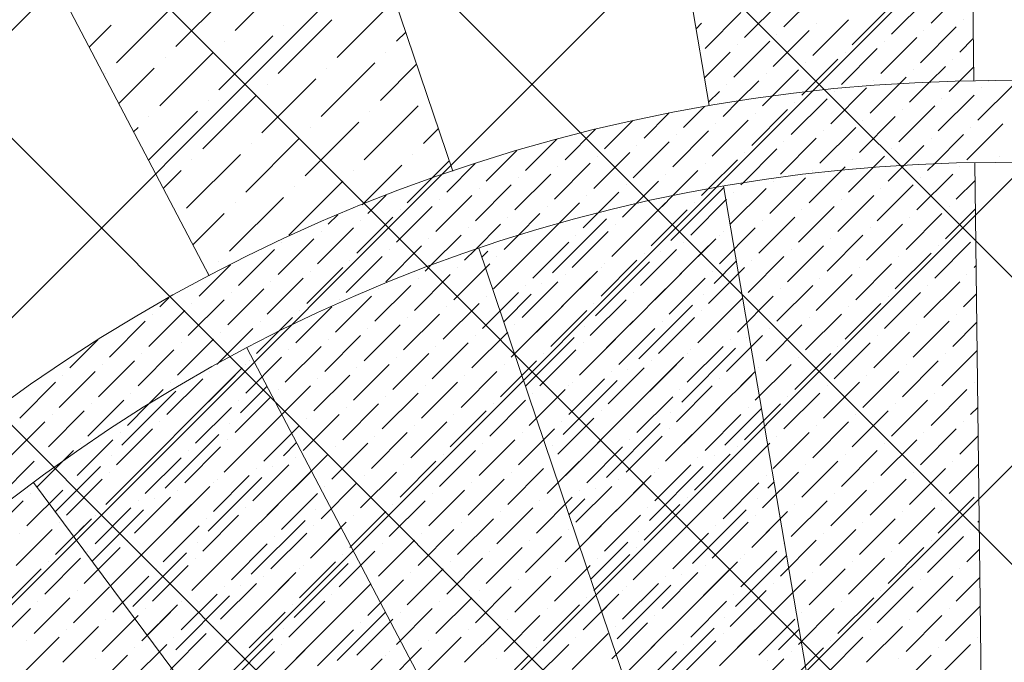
# Model space of a CAD drawing. Header units: millimetres. Extents: x -150 to 17700, y -24664 to 13830.
# Tile 23 of 58: x 9799 to 11011, y 8304 to 9095. Entities that reach past the tile are written whole.
import ezdxf

# ---------------------------------------------------------------- set-up
doc = ezdxf.new("R2010")
doc.units = ezdxf.units.MM
doc.header["$MEASUREMENT"] = 0
doc.layers.get('0').update_dxf_attribs({"lineweight": 5})
doc.layers.add('RCP XREF$0$A-CEILING-01', color=9, linetype='Continuous', lineweight=0, true_color=0x808080)
doc.layers.add('RCP XREF$0$A-CELING ELEMENT', color=9, linetype='Continuous', lineweight=0, true_color=0x808080)

# ---------------------------------------------------------------- blocks, each defined once
blk = doc.blocks.new('RCP XREF')
at = {"layer": 'RCP XREF$0$A-CEILING-01', "color": 8, "linetype": 'Continuous', "lineweight": 0, "true_color": 0x808080}
for p, q in [((4980.7, 3920), (14440.7, 13380)), ((12071.8, 6313), (5004.8, 13380)), ((5334.2, 3920), (14794.2, 13380)), ((12248.6, 6489.7), (5358.3, 13380)), ((5687.8, 3920), (15147.8, 13380)), ((12425.4, 6666.5), (5711.9, 13380)), ((12778.9, 7020.1), (6419, 13380)), ((12602.1, 6843.3), (6090, 13355.4)), ((6041.3, 3920), (14450, 12328.7)), ((6135, 3660.1), (14450, 11975.1)), ((4627.1, 3920), (11820.1, 11113))]:
    blk.add_line(p, q, dxfattribs=at)
at = {"layer": 'RCP XREF$0$A-CEILING-01', "color": 8, "lineweight": 0, "true_color": 0x808080}
for centre, radius, start, end in [((11004.6, 6932.9), 2087.3, 45.1925, 224.8075), ((11003.8, 6932.2), 1987.3, 45.2002, 224.7998)]:
    blk.add_arc(centre, radius, start, end, dxfattribs=at)
at = {"layer": 'RCP XREF$0$A-CELING ELEMENT', "color": 8, "lineweight": 0, "true_color": 0x808080}
for p, q in [((10032.2, 8779.9), (7381.5, 13830)), ((8667, 13830), (10332.1, 8908.9)), ((10648, 8989.5), (9819.5, 13830)), ((10915.7, 13829.8), (10974, 9020)), ((10975.2, 8919.5), (10995.3, 7256.1)), ((10945.6, 7251), (10665.5, 8890.7)), ((10364.2, 8814), (10897.4, 7238.3)), ((10851.7, 7218.4), (10078.6, 8691.3)), ((9815.7, 8525.6), (10809.7, 7191.8))]:
    blk.add_line(p, q, dxfattribs=at)
at = {"layer": 'RCP XREF$0$A-CELING ELEMENT', "color": 8, "linetype": 'Continuous', "lineweight": 0, "true_color": 0x808080, "transparency": 33554687}
for p, q in [((10064, 9081.9), (10130.3, 9148.2)), ((10921.3, 9090.7), (10965.5, 9134.9)), ((9991.1, 9062), (10057.3, 9128.3)), ((10740.1, 9086.3), (10784.3, 9130.5)), ((10872.7, 9077.5), (10916.9, 9121.7)), ((9918.1, 9042.1), (9984.4, 9108.4)), ((10189.9, 9048.8), (10256.2, 9115.1)), ((10691.5, 9073.1), (10735.7, 9117.3)), ((10824.1, 9064.2), (10868.3, 9108.4)), ((10117, 9028.9), (10183.3, 9095.2)), ((10642.9, 9059.8), (10687.1, 9104)), ((10775.5, 9051), (10819.7, 9095.2)), ((10961.1, 9095.2), (10961.1, 9095.2)), ((9884.4, 9061.4), (9911.5, 9088.5)), ((10123.6, 9088.5), (10123.6, 9088.5)), ((10631.8, 9084.1), (10638.5, 9090.7)), ((10779.9, 9090.7), (10779.9, 9090.7)), ((10908.1, 9042.1), (10952.3, 9086.3)), ((10044.1, 9009), (10110.4, 9075.3)), ((10262.8, 9068.7), (10274.2, 9080)), ((10726.9, 9037.7), (10771.1, 9081.9)), ((10731.3, 9077.5), (10731.3, 9077.5)), ((10859.5, 9028.9), (10903.7, 9073.1)), ((10912.5, 9081.9), (10912.5, 9081.9)), ((10956.7, 9055.4), (10973.3, 9072)), ((10050.7, 9068.7), (10050.7, 9068.7)), ((10678.3, 9024.5), (10722.5, 9068.7)), ((10682.7, 9064.2), (10682.7, 9064.2)), ((10810.9, 9015.6), (10855, 9059.8)), ((10863.9, 9068.7), (10863.9, 9068.7)), ((9971.2, 8989.1), (10037.5, 9055.4)), ((9977.8, 9048.8), (9977.8, 9048.8)), ((10249.6, 9055.4), (10249.6, 9055.4)), ((10642.1, 9023.7), (10673.9, 9055.4)), ((10766.5, 9006.6), (10806.4, 9046.6)), ((10815.3, 9055.4), (10815.3, 9055.4)), ((10947.9, 9046.6), (10947.9, 9046.6)), ((9920.9, 8991.9), (9964.5, 9035.5)), ((10170, 8975.8), (10236.3, 9042.1)), ((10176.7, 9035.5), (10176.7, 9035.5)), ((10243, 8995.7), (10287.6, 9040.4)), ((10766.7, 9042.1), (10766.7, 9042.1)), ((10919.8, 9018.5), (10939, 9037.7)), ((10956.3, 9019.7), (10973.8, 9037.1)), ((9904.9, 9028.9), (9904.9, 9028.9)), ((10097.1, 8956), (10163.4, 9022.2)), ((10718, 9028.9), (10718, 9028.9)), ((10726.1, 9001.6), (10757.8, 9033.3)), ((10882.6, 9016.6), (10890.4, 9024.5)), ((10899.2, 9033.3), (10899.2, 9033.3)), ((10103.7, 9015.6), (10103.7, 9015.6)), ((10669.4, 9015.6), (10669.4, 9015.6)), ((10684.7, 8995.6), (10709.2, 9020)), ((10797.6, 8967), (10841.8, 9011.2)), ((10846.2, 8980.3), (10882.6, 9016.6)), ((10850.6, 9020), (10850.6, 9020)), ((10894.8, 8993.5), (10919.8, 9018.5)), ((10943.4, 9006.8), (10956.3, 9019.7)), ((10978.8, 8971.4), (11023, 9015.6)), ((10983.2, 9011.2), (10983.2, 9011.2)), ((10992, 9020), (10992.2, 9020.2)), ((10024.2, 8936.1), (10090.5, 9002.4)), ((10647.3, 8993.5), (10660.6, 9006.8)), ((10713.6, 8989.1), (10726.1, 9001.6)), ((10749, 8953.7), (10793.2, 8997.9)), ((10762.2, 9002.4), (10766.5, 9006.6)), ((10802, 9006.8), (10802, 9006.8)), ((10930.2, 8958.2), (10974.4, 9002.4)), ((10934.6, 8997.9), (10934.6, 8997.9)), ((10030.8, 8995.7), (10030.8, 8995.7)), ((10223.1, 8922.8), (10289.4, 8989.1)), ((10616.4, 8962.6), (10642.4, 8988.5)), ((10665, 8975.8), (10684.7, 8995.6)), ((10753.4, 8993.5), (10753.4, 8993.5)), ((10881.6, 8944.9), (10925.8, 8989.1)), ((9957.4, 8922.3), (10017.6, 8982.5)), ((9957.9, 8975.8), (9957.9, 8975.8)), ((10229.7, 8982.5), (10229.7, 8982.5)), ((10567.8, 8949.3), (10598.9, 8980.4)), ((10700.4, 8940.5), (10744.6, 8984.7)), ((10704.8, 8980.3), (10704.8, 8980.3)), ((10833, 8931.6), (10877.1, 8975.8)), ((10886, 8984.7), (10886, 8984.7)), ((9939.1, 8957.1), (9944.6, 8962.6)), ((10150.2, 8902.9), (10216.4, 8969.2)), ((10156.8, 8962.6), (10156.8, 8962.6)), ((10519.2, 8936.1), (10554.1, 8971)), ((10651.8, 8927.2), (10695.9, 8971.4)), ((10656.2, 8967), (10656.2, 8967)), ((10784.3, 8918.4), (10828.5, 8962.6)), ((10837.4, 8971.4), (10837.4, 8971.4)), ((10965.5, 8922.8), (11009.7, 8967)), ((10970, 8962.6), (10970, 8962.6)), ((10296, 8942.7), (10314.5, 8961.2)), ((10470.6, 8922.8), (10508, 8960.3)), ((10603.1, 8914), (10647.3, 8958.2)), ((10607.6, 8953.7), (10607.6, 8953.7)), ((10788.8, 8958.2), (10788.8, 8958.2)), ((10925.3, 8917.9), (10961.1, 8953.7)), ((10077.2, 8883), (10143.5, 8949.3)), ((10083.9, 8942.7), (10083.9, 8942.7)), ((10421.9, 8909.6), (10460.4, 8948)), ((10554.5, 8900.7), (10598.7, 8944.9)), ((10558.9, 8940.5), (10558.9, 8940.5)), ((10735.7, 8905.1), (10779.9, 8949.3)), ((10740.1, 8944.9), (10740.1, 8944.9)), ((10888.1, 8916.1), (10912.5, 8940.5)), ((10921.3, 8949.3), (10921.3, 8949.3)), ((10004.3, 8863.1), (10070.6, 8929.4)), ((10282.7, 8929.4), (10282.7, 8929.4)), ((10373.3, 8896.3), (10411.1, 8934.1)), ((10505.9, 8887.5), (10550.1, 8931.6)), ((10510.3, 8927.2), (10510.3, 8927.2)), ((10689.7, 8894.5), (10731.3, 8936.1)), ((10691.5, 8931.6), (10691.5, 8931.6)), ((10850.2, 8913.5), (10863.9, 8927.2)), ((10872.7, 8936.1), (10872.7, 8936.1)), ((11005.3, 8927.2), (11005.3, 8927.2)), ((10010.9, 8922.8), (10010.9, 8922.8)), ((10220.7, 8867.4), (10269.5, 8916.2)), ((10306.3, 8899.9), (10327.9, 8921.5)), ((10324.7, 8883), (10359.8, 8918.1)), ((10457.3, 8874.2), (10501.5, 8918.4)), ((10461.7, 8914), (10461.7, 8914)), ((10642.9, 8918.4), (10642.9, 8918.4)), ((10647.1, 8887.2), (10682.7, 8922.8)), ((10811.4, 8910.1), (10815.3, 8914)), ((10819.7, 8883), (10850.2, 8913.5)), ((10824.1, 8922.8), (10824.1, 8922.8)), ((10868.3, 8896.3), (10888.1, 8916.1)), ((10916.9, 8909.6), (10925.3, 8917.9)), ((10956.7, 8914), (10956.7, 8914)), ((9975.7, 8887.5), (9997.7, 8909.6)), ((10209.8, 8909.6), (10209.8, 8909.6)), ((10408.7, 8860.9), (10452.9, 8905.1)), ((10594.3, 8905.1), (10594.3, 8905.1)), ((10603.2, 8878.7), (10634.1, 8909.6)), ((10771.1, 8869.8), (10811.4, 8910.1)), ((10775.5, 8909.6), (10775.5, 8909.6)), ((10903.7, 8860.9), (10947.9, 8905.1)), ((10130.3, 8830), (10196.6, 8896.3)), ((10136.9, 8889.7), (10136.9, 8889.7)), ((10276.1, 8869.8), (10306.3, 8899.9)), ((10360.1, 8847.7), (10404.3, 8891.9)), ((10413.1, 8900.7), (10413.1, 8900.7)), ((10545.7, 8891.9), (10545.7, 8891.9)), ((10558, 8868.8), (10585.5, 8896.3)), ((10687.1, 8891.9), (10689.7, 8894.5)), ((10722.5, 8856.5), (10766.7, 8900.7)), ((10726.9, 8896.3), (10726.9, 8896.3)), ((10855, 8847.7), (10899.2, 8891.9)), ((10908.1, 8900.7), (10908.1, 8900.7)), ((10952.3, 8874.2), (10975.5, 8897.4)), ((10227.5, 8856.5), (10250, 8879.1)), ((10311.5, 8834.4), (10355.7, 8878.6)), ((10364.5, 8887.5), (10364.5, 8887.5)), ((10497.1, 8878.6), (10497.1, 8878.6)), ((10511.3, 8857.5), (10536.8, 8883)), ((10589.9, 8865.4), (10603.2, 8878.7)), ((10600.9, 8823.4), (10665.9, 8888.4)), ((10638.5, 8878.6), (10647.1, 8887.2)), ((10673.9, 8843.3), (10718, 8887.5)), ((10678.3, 8883), (10678.3, 8883)), ((10806.4, 8834.4), (10850.6, 8878.6)), ((10859.5, 8887.5), (10859.5, 8887.5)), ((10057.3, 8810.1), (10123.6, 8876.4)), ((10064, 8869.8), (10064, 8869.8)), ((10262.8, 8821.2), (10307, 8865.4)), ((10315.9, 8874.2), (10315.9, 8874.2)), ((10448.5, 8865.4), (10448.5, 8865.4)), ((10462.9, 8844.4), (10488.2, 8869.8)), ((10528, 8803.5), (10594.3, 8869.8)), ((10541.3, 8852.1), (10558, 8868.8)), ((10625.2, 8830), (10669.4, 8874.2)), ((10629.7, 8869.8), (10629.7, 8869.8)), ((10757.8, 8821.2), (10802, 8865.4)), ((10810.9, 8874.2), (10810.9, 8874.2)), ((10943.4, 8865.4), (10943.4, 8865.4)), ((10012.2, 8818), (10050.7, 8856.5)), ((10178.9, 8843.3), (10190.6, 8854.9)), ((10267.3, 8860.9), (10267.3, 8860.9)), ((10412.6, 8829.5), (10439.6, 8856.5)), ((10492.7, 8838.8), (10511.3, 8857.5)), ((10534.6, 8863.1), (10534.6, 8863.1)), ((10576.6, 8816.7), (10620.8, 8860.9)), ((10581, 8856.5), (10581, 8856.5)), ((10762.2, 8860.9), (10762.2, 8860.9)), ((10890.4, 8812.3), (10934.6, 8856.5)), ((10939, 8825.6), (10975.9, 8862.5)), ((10214.2, 8807.9), (10258.4, 8852.1)), ((10218.7, 8847.7), (10218.7, 8847.7)), ((10360.1, 8812.3), (10391, 8843.3)), ((10399.8, 8852.1), (10399.8, 8852.1)), ((10444, 8825.6), (10462.9, 8844.4)), ((10455.1, 8783.6), (10521.4, 8849.9)), ((10461.7, 8843.3), (10461.7, 8843.3)), ((10528, 8803.5), (10572.2, 8847.7)), ((10532.4, 8843.3), (10532.4, 8843.3)), ((10709.2, 8807.9), (10753.4, 8852.1)), ((10713.6, 8847.7), (10713.6, 8847.7)), ((10841.8, 8799.1), (10886, 8843.3)), ((10894.8, 8852.1), (10894.8, 8852.1)), ((10165.6, 8794.6), (10209.8, 8838.8)), ((10170, 8834.4), (10170, 8834.4)), ((10304.9, 8792.5), (10342.4, 8830)), ((10351.2, 8838.8), (10351.2, 8838.8)), ((10382.2, 8763.7), (10448.5, 8830)), ((10395.4, 8812.3), (10412.6, 8829.5)), ((10479.4, 8790.2), (10523.6, 8834.4)), ((10483.8, 8830), (10483.8, 8830)), ((10660.6, 8794.6), (10704.8, 8838.8)), ((10660.6, 8830), (10660.6, 8830)), ((10665, 8834.4), (10665, 8834.4)), ((10793.2, 8785.8), (10837.4, 8830)), ((10846.2, 8838.8), (10846.2, 8838.8)), ((10117, 8781.4), (10161.2, 8825.6)), ((10121.4, 8821.2), (10121.4, 8821.2)), ((10249.6, 8772.6), (10293.8, 8816.7)), ((10302.6, 8825.6), (10302.6, 8825.6)), ((10430.8, 8777), (10475, 8821.2)), ((10435.2, 8816.7), (10435.2, 8816.7)), ((10581, 8750.5), (10647.3, 8816.7)), ((10612, 8781.4), (10656.2, 8825.6)), ((10616.4, 8821.2), (10616.4, 8821.2)), ((10744.6, 8772.6), (10788.8, 8816.7)), ((10797.6, 8825.6), (10797.6, 8825.6)), ((10925.8, 8777), (10970, 8821.2)), ((10930.2, 8816.7), (10930.2, 8816.7)), ((10068.4, 8768.1), (10112.6, 8812.3)), ((10254, 8812.3), (10254, 8812.3)), ((10346.8, 8799.1), (10360.1, 8812.3)), ((10368.1, 8802.7), (10375.5, 8810.1)), ((10382.2, 8763.7), (10426.4, 8807.9)), ((10563.4, 8768.1), (10607.6, 8812.3)), ((10567.8, 8807.9), (10567.8, 8807.9)), ((10587.7, 8810.1), (10587.7, 8810.1)), ((10749, 8812.3), (10749, 8812.3)), ((10877.1, 8763.7), (10921.3, 8807.9)), ((10019.8, 8754.9), (10058.3, 8793.4)), ((10044.1, 8796.9), (10044.1, 8796.9)), ((10201, 8759.3), (10245.2, 8803.5)), ((10205.4, 8799.1), (10205.4, 8799.1)), ((10298.2, 8785.8), (10304.9, 8792.5)), ((10333.6, 8750.5), (10377.8, 8794.6)), ((10386.6, 8803.5), (10386.6, 8803.5)), ((10508.1, 8730.6), (10574.4, 8796.9)), ((10514.8, 8754.9), (10558.9, 8799.1)), ((10519.2, 8794.6), (10519.2, 8794.6)), ((10654, 8770.3), (10681.4, 8797.8)), ((10695.9, 8759.3), (10740.1, 8803.5)), ((10700.4, 8799.1), (10700.4, 8799.1)), ((10828.5, 8750.5), (10872.7, 8794.6)), ((10881.6, 8803.5), (10881.6, 8803.5)), ((10974.4, 8790.2), (10976.7, 8792.6)), ((10030.4, 8783.2), (10030.8, 8783.6)), ((10152.4, 8746), (10196.6, 8790.2)), ((10156.8, 8785.8), (10156.8, 8785.8)), ((10284.9, 8737.2), (10329.1, 8781.4)), ((10338, 8790.2), (10338, 8790.2)), ((10466.1, 8741.6), (10510.3, 8785.8)), ((10470.6, 8781.4), (10470.6, 8781.4)), ((10514.8, 8790.2), (10514.8, 8790.2)), ((10647.3, 8746), (10691.5, 8790.2)), ((10651.8, 8785.8), (10651.8, 8785.8)), ((10779.9, 8737.2), (10824.1, 8781.4)), ((10833, 8790.2), (10833, 8790.2)), ((10965.5, 8781.4), (10965.5, 8781.4)), ((10103.7, 8732.8), (10147.9, 8777)), ((10108.2, 8772.6), (10108.2, 8772.6)), ((10236.3, 8723.9), (10280.5, 8768.1)), ((10289.4, 8777), (10289.4, 8777)), ((10417.5, 8728.4), (10461.7, 8772.6)), ((10421.9, 8768.1), (10421.9, 8768.1)), ((10435.2, 8710.7), (10501.5, 8777)), ((10441.8, 8770.3), (10441.8, 8770.3)), ((10598.7, 8732.8), (10642.9, 8777)), ((10603.1, 8772.6), (10603.1, 8772.6)), ((10731.3, 8723.9), (10775.5, 8768.1)), ((10784.3, 8777), (10784.3, 8777)), ((10912.5, 8728.4), (10956.7, 8772.6)), ((10916.9, 8768.1), (10916.9, 8768.1)), ((10055.1, 8719.5), (10099.3, 8763.7)), ((10059.6, 8759.3), (10059.6, 8759.3)), ((10240.7, 8763.7), (10240.7, 8763.7)), ((10368.9, 8715.1), (10413.1, 8759.3)), ((10394.9, 8723.4), (10428.6, 8757.1)), ((10550.1, 8719.5), (10594.3, 8763.7)), ((10554.5, 8759.3), (10554.5, 8759.3)), ((10640.7, 8757.1), (10640.7, 8757.1)), ((10735.7, 8763.7), (10735.7, 8763.7)), ((10863.9, 8715.1), (10908.1, 8759.3)), ((10961.1, 8741.6), (10977.2, 8757.7)), ((9971.2, 8741.6), (9982.3, 8752.7)), ((10006.5, 8706.3), (10050.7, 8750.5)), ((10010.9, 8746), (10010.9, 8746)), ((10187.7, 8710.7), (10231.9, 8754.9)), ((10192.1, 8750.5), (10192.1, 8750.5)), ((10320.3, 8701.8), (10364.5, 8746)), ((10373.3, 8754.9), (10373.3, 8754.9)), ((10501.5, 8706.3), (10545.7, 8750.5)), ((10505.9, 8746), (10505.9, 8746)), ((10561.2, 8677.5), (10627.4, 8743.8)), ((10634.1, 8697.4), (10689.1, 8752.5)), ((10682.7, 8710.7), (10726.9, 8754.9)), ((10687.1, 8750.5), (10687.1, 8750.5)), ((10815.3, 8701.8), (10859.5, 8746)), ((10868.3, 8754.9), (10868.3, 8754.9)), ((9957.9, 8693), (10002.1, 8737.2)), ((9962.3, 8732.8), (9962.3, 8732.8)), ((10139.1, 8697.4), (10183.3, 8741.6)), ((10143.5, 8737.2), (10143.5, 8737.2)), ((10271.7, 8688.6), (10315.9, 8732.8)), ((10324.7, 8741.6), (10324.7, 8741.6)), ((10452.9, 8693), (10497.1, 8737.2)), ((10457.3, 8732.8), (10457.3, 8732.8)), ((10567.8, 8737.2), (10567.8, 8737.2)), ((10634.1, 8697.4), (10678.3, 8741.6)), ((10638.5, 8737.2), (10638.5, 8737.2)), ((10766.7, 8688.6), (10810.9, 8732.8)), ((10819.7, 8741.6), (10819.7, 8741.6)), ((10952.3, 8732.8), (10952.3, 8732.8)), ((9909.3, 8679.7), (9953.5, 8723.9)), ((10094.9, 8723.9), (10094.9, 8723.9)), ((10116.9, 8710.6), (10134.7, 8728.4)), ((10223.1, 8675.3), (10267.3, 8719.5)), ((10276.1, 8728.4), (10276.1, 8728.4)), ((10404.3, 8679.7), (10448.5, 8723.9)), ((10408.7, 8719.5), (10408.7, 8719.5)), ((10488.2, 8657.6), (10554.5, 8723.9)), ((10585.5, 8684.2), (10629.7, 8728.4)), ((10589.9, 8723.9), (10589.9, 8723.9)), ((10718, 8675.3), (10762.2, 8719.5)), ((10771.1, 8728.4), (10771.1, 8728.4)), ((10899.2, 8679.7), (10943.4, 8723.9)), ((10903.7, 8719.5), (10903.7, 8719.5)), ((10947.9, 8693), (10977.6, 8722.7)), ((10042.4, 8671.5), (10086.1, 8715.1)), ((10046.3, 8710.7), (10046.3, 8710.7)), ((10090.5, 8684.2), (10116.9, 8710.6)), ((10227.5, 8715.1), (10227.5, 8715.1)), ((10355.7, 8666.5), (10399.8, 8710.7)), ((10494.9, 8717.3), (10494.9, 8717.3)), ((10536.8, 8670.9), (10581, 8715.1)), ((10541.3, 8710.7), (10541.3, 8710.7)), ((10722.5, 8715.1), (10722.5, 8715.1)), ((10850.6, 8666.5), (10894.8, 8710.7)), ((9860.7, 8666.5), (9895.2, 8701)), ((9993.3, 8657.6), (10037.5, 8701.8)), ((9997.7, 8697.4), (9997.7, 8697.4)), ((10174.5, 8662.1), (10218.7, 8706.3)), ((10178.9, 8701.8), (10178.9, 8701.8)), ((10307, 8653.2), (10351.2, 8697.4)), ((10360.1, 8706.3), (10360.1, 8706.3)), ((10421.7, 8644.2), (10481.6, 8704)), ((10421.9, 8697.4), (10421.9, 8697.4)), ((10488.2, 8657.6), (10532.4, 8701.8)), ((10492.7, 8697.4), (10492.7, 8697.4)), ((10669.4, 8662.1), (10713.6, 8706.3)), ((10673.9, 8701.8), (10673.9, 8701.8)), ((10693.7, 8704), (10693.7, 8704)), ((10802, 8653.2), (10846.2, 8697.4)), ((10855, 8706.3), (10855, 8706.3)), ((9944.6, 8644.4), (9988.8, 8688.6)), ((9949.1, 8684.2), (9949.1, 8684.2)), ((10125.8, 8648.8), (10170, 8693)), ((10130.3, 8688.6), (10130.3, 8688.6)), ((10258.4, 8640), (10302.6, 8684.2)), ((10311.5, 8693), (10311.5, 8693)), ((10408.3, 8683.8), (10408.7, 8684.2)), ((10439.6, 8644.4), (10483.8, 8688.6)), ((10444, 8684.2), (10444, 8684.2)), ((10614.2, 8624.5), (10680.5, 8690.8)), ((10620.8, 8648.8), (10665, 8693)), ((10620.8, 8684.2), (10620.8, 8684.2)), ((10625.2, 8688.6), (10625.2, 8688.6)), ((10753.4, 8640), (10797.6, 8684.2)), ((10806.4, 8693), (10806.4, 8693)), ((10934.6, 8644.4), (10978, 8687.8)), ((10939, 8684.2), (10939, 8684.2)), ((9896, 8631.1), (9940.2, 8675.3)), ((9900.5, 8670.9), (9900.5, 8670.9)), ((10041.9, 8670.9), (10042.4, 8671.5)), ((10077.2, 8635.5), (10121.4, 8679.7)), ((10077.2, 8670.9), (10077.2, 8670.9)), ((10081.6, 8675.3), (10081.6, 8675.3)), ((10209.8, 8626.7), (10254, 8670.9)), ((10262.8, 8679.7), (10262.8, 8679.7)), ((10391, 8631.1), (10435.2, 8675.3)), ((10395.4, 8670.9), (10395.4, 8670.9)), ((10541.3, 8604.6), (10607.6, 8670.9)), ((10572.2, 8635.5), (10616.4, 8679.7)), ((10576.6, 8675.3), (10576.6, 8675.3)), ((10704.8, 8626.7), (10749, 8670.9)), ((10757.8, 8679.7), (10757.8, 8679.7)), ((10886, 8631.1), (10930.2, 8675.3)), ((10890.4, 8670.9), (10890.4, 8670.9)), ((9847.4, 8617.9), (9891.6, 8662.1)), ((10028.6, 8622.3), (10072.8, 8666.5)), ((10033, 8662.1), (10033, 8662.1)), ((10214.2, 8666.5), (10214.2, 8666.5)), ((10342.4, 8617.9), (10386.6, 8662.1)), ((10523.6, 8622.3), (10567.8, 8666.5)), ((10528, 8662.1), (10528, 8662.1)), ((10547.9, 8664.3), (10547.9, 8664.3)), ((10687.1, 8644.4), (10704.6, 8661.9)), ((10709.2, 8666.5), (10709.2, 8666.5)), ((10837.4, 8617.9), (10881.6, 8662.1)), ((9798.8, 8604.6), (9843, 8648.8)), ((9851.8, 8657.6), (9851.8, 8657.6)), ((9980, 8609), (10024.2, 8653.2)), ((9984.4, 8648.8), (9984.4, 8648.8)), ((9997.7, 8591.4), (10064, 8657.6)), ((10161.2, 8613.5), (10205.4, 8657.6)), ((10165.6, 8653.2), (10165.6, 8653.2)), ((10293.8, 8604.6), (10338, 8648.8)), ((10346.8, 8657.6), (10346.8, 8657.6)), ((10468.3, 8584.7), (10534.6, 8651)), ((10475, 8609), (10519.2, 8653.2)), ((10479.4, 8648.8), (10479.4, 8648.8)), ((10656.2, 8613.5), (10700.4, 8657.6)), ((10660.6, 8653.2), (10660.6, 8653.2)), ((10788.8, 8604.6), (10833, 8648.8)), ((10841.8, 8657.6), (10841.8, 8657.6)), ((10974.4, 8648.8), (10974.4, 8648.8)), ((9924.8, 8571.5), (9991.1, 8637.8)), ((9935.8, 8635.5), (9935.8, 8635.5)), ((9957.1, 8621.5), (9975.6, 8640)), ((10070.6, 8611.2), (10103.4, 8644.1)), ((10112.6, 8600.2), (10156.8, 8644.4)), ((10117, 8640), (10117, 8640)), ((10245.2, 8591.4), (10289.4, 8635.5)), ((10298.2, 8644.4), (10298.2, 8644.4)), ((10426.4, 8595.8), (10470.6, 8640)), ((10430.8, 8635.5), (10430.8, 8635.5)), ((10475, 8644.4), (10475, 8644.4)), ((10607.6, 8600.2), (10651.8, 8644.4)), ((10612, 8640), (10612, 8640)), ((10740.1, 8591.4), (10784.3, 8635.5)), ((10793.2, 8644.4), (10793.2, 8644.4)), ((10921.3, 8595.8), (10965.5, 8640)), ((10925.8, 8635.5), (10925.8, 8635.5)), ((9882.8, 8582.5), (9927, 8626.7)), ((9887.2, 8622.3), (9887.2, 8622.3)), ((10064, 8586.9), (10108.2, 8631.1)), ((10068.4, 8626.7), (10068.4, 8626.7)), ((10196.6, 8578.1), (10240.7, 8622.3)), ((10249.6, 8631.1), (10249.6, 8631.1)), ((10377.8, 8582.5), (10421.9, 8626.7)), ((10382.2, 8622.3), (10382.2, 8622.3)), ((10435.1, 8604.5), (10461.7, 8631.1)), ((10558.9, 8586.9), (10603.1, 8631.1)), ((10563.4, 8626.7), (10563.4, 8626.7)), ((10673.9, 8631.1), (10673.9, 8631.1)), ((10691.5, 8578.1), (10735.7, 8622.3)), ((10744.6, 8631.1), (10744.6, 8631.1)), ((10872.7, 8582.5), (10916.9, 8626.7)), ((10877.1, 8622.3), (10877.1, 8622.3)), ((9834.2, 8569.3), (9878.4, 8613.5)), ((9931.4, 8595.8), (9957.1, 8621.5)), ((10015.4, 8573.7), (10059.6, 8617.9)), ((10019.8, 8613.5), (10019.8, 8613.5)), ((10201, 8617.9), (10201, 8617.9)), ((10329.1, 8569.3), (10373.3, 8613.5)), ((10510.3, 8573.7), (10554.5, 8617.9)), ((10514.8, 8613.5), (10514.8, 8613.5)), ((10594.3, 8551.6), (10660.6, 8617.9)), ((10600.9, 8611.2), (10600.9, 8611.2)), ((10667.2, 8571.5), (10712.4, 8616.6)), ((10695.9, 8617.9), (10695.9, 8617.9)), ((10824.1, 8569.3), (10868.3, 8613.5)), ((10970, 8609), (10978.8, 8617.9)), ((9785.5, 8556), (9829.7, 8600.2)), ((9838.6, 8609), (9838.6, 8609)), ((9966.7, 8560.4), (10010.9, 8604.6)), ((9971.2, 8600.2), (9971.2, 8600.2)), ((10050.7, 8538.3), (10117, 8604.6)), ((10057.3, 8598), (10057.3, 8598)), ((10147.9, 8564.8), (10192.1, 8609)), ((10152.4, 8604.6), (10152.4, 8604.6)), ((10280.5, 8556), (10324.7, 8600.2)), ((10333.6, 8609), (10333.6, 8609)), ((10461.7, 8560.4), (10505.9, 8604.6)), ((10466.1, 8600.2), (10466.1, 8600.2)), ((10521.4, 8531.7), (10587.7, 8598)), ((10642.9, 8564.8), (10687.1, 8609)), ((10647.3, 8604.6), (10647.3, 8604.6)), ((10775.5, 8556), (10819.7, 8600.2)), ((10828.5, 8609), (10828.5, 8609)), ((10961.1, 8600.2), (10961.1, 8600.2)), ((9918.1, 8547.2), (9962.3, 8591.4)), ((9922.6, 8586.9), (9922.6, 8586.9)), ((10099.3, 8551.6), (10143.5, 8595.8)), ((10103.7, 8591.4), (10103.7, 8591.4)), ((10231.9, 8542.7), (10276.1, 8586.9)), ((10284.9, 8595.8), (10284.9, 8595.8)), ((10413.1, 8547.2), (10457.3, 8591.4)), ((10417.5, 8586.9), (10417.5, 8586.9)), ((10528, 8591.4), (10528, 8591.4)), ((10594.3, 8551.6), (10638.5, 8595.8)), ((10598.7, 8591.4), (10598.7, 8591.4)), ((10726.9, 8542.7), (10771.1, 8586.9)), ((10779.9, 8595.8), (10779.9, 8595.8)), ((10908.1, 8547.2), (10952.3, 8591.4)), ((10912.5, 8586.9), (10912.5, 8586.9)), ((9869.5, 8533.9), (9913.7, 8578.1)), ((9873.9, 8573.7), (9873.9, 8573.7)), ((9977.8, 8518.4), (10044.1, 8584.7)), ((9984.4, 8578.1), (9984.4, 8578.1)), ((10050.7, 8538.3), (10094.9, 8582.5)), ((10055.1, 8578.1), (10055.1, 8578.1)), ((10123.6, 8558.2), (10139.9, 8574.5)), ((10183.3, 8529.5), (10227.5, 8573.7)), ((10236.3, 8582.5), (10236.3, 8582.5)), ((10364.5, 8533.9), (10408.7, 8578.1)), ((10368.9, 8573.7), (10368.9, 8573.7)), ((10461.9, 8525.3), (10514.8, 8578.1)), ((10545.7, 8538.3), (10589.9, 8582.5)), ((10550.1, 8578.1), (10550.1, 8578.1)), ((10678.3, 8529.5), (10722.5, 8573.7)), ((10731.3, 8582.5), (10731.3, 8582.5)), ((10859.5, 8533.9), (10903.7, 8578.1)), ((10863.9, 8573.7), (10863.9, 8573.7)), ((10956.7, 8560.4), (10979.3, 8583)), ((9851.7, 8551.4), (9865.1, 8564.8)), ((9904.9, 8498.5), (9971.2, 8564.8)), ((10002.1, 8525.1), (10046.3, 8569.3)), ((10006.5, 8564.8), (10006.5, 8564.8)), ((10187.7, 8569.3), (10187.7, 8569.3)), ((10315.9, 8520.6), (10360.1, 8564.8)), ((10455.1, 8571.5), (10455.1, 8571.5)), ((10497.1, 8525.1), (10541.3, 8569.3)), ((10501.5, 8564.8), (10501.5, 8564.8)), ((10647.3, 8498.5), (10713.6, 8564.8)), ((10682.7, 8569.3), (10682.7, 8569.3)), ((10810.9, 8520.6), (10855, 8564.8)), ((9772.3, 8507.4), (9816.5, 8551.6)), ((9820.9, 8520.6), (9851.7, 8551.4)), ((9825.3, 8560.4), (9825.3, 8560.4)), ((9911.5, 8558.2), (9911.5, 8558.2)), ((9953.5, 8511.8), (9997.7, 8556)), ((9957.9, 8551.6), (9957.9, 8551.6)), ((10134.7, 8516.2), (10178.9, 8560.4)), ((10139.1, 8556), (10139.1, 8556)), ((10267.3, 8507.4), (10311.5, 8551.6)), ((10320.3, 8560.4), (10320.3, 8560.4)), ((10448.5, 8511.8), (10492.7, 8556)), ((10452.9, 8551.6), (10452.9, 8551.6)), ((10629.7, 8516.2), (10673.9, 8560.4)), ((10634.1, 8556), (10634.1, 8556)), ((10654, 8558.2), (10654, 8558.2)), ((10762.2, 8507.4), (10806.4, 8551.6)), ((10815.3, 8560.4), (10815.3, 8560.4)), ((10947.9, 8551.6), (10947.9, 8551.6)), ((9838.6, 8538.3), (9838.6, 8538.3)), ((9842.7, 8489.4), (9898.2, 8545)), ((9904.9, 8498.5), (9949.1, 8542.7)), ((9909.3, 8538.3), (9909.3, 8538.3)), ((10086.1, 8503), (10130.3, 8547.2)), ((10090.5, 8542.7), (10090.5, 8542.7)), ((10103.7, 8485.3), (10158.2, 8539.7)), ((10110.4, 8545), (10110.4, 8545)), ((10218.7, 8494.1), (10262.8, 8538.3)), ((10271.7, 8547.2), (10271.7, 8547.2)), ((10399.8, 8498.5), (10444, 8542.7)), ((10404.3, 8538.3), (10404.3, 8538.3)), ((10574.4, 8478.7), (10640.7, 8545)), ((10581, 8503), (10625.2, 8547.2)), ((10581, 8538.3), (10581, 8538.3)), ((10585.5, 8542.7), (10585.5, 8542.7)), ((10713.6, 8494.1), (10757.8, 8538.3)), ((10766.7, 8547.2), (10766.7, 8547.2)), ((10894.8, 8498.5), (10939, 8542.7)), ((10899.2, 8538.3), (10899.2, 8538.3)), ((10943.4, 8511.8), (10979.7, 8548.1)), ((9820, 8519.8), (9825.3, 8525.1)), ((9856.3, 8485.3), (9900.5, 8529.5)), ((9860.7, 8525.1), (9860.7, 8525.1)), ((10030.8, 8465.4), (10097.1, 8531.7)), ((10037.5, 8489.7), (10081.6, 8533.9)), ((10037.5, 8525.1), (10037.5, 8525.1)), ((10041.9, 8529.5), (10041.9, 8529.5)), ((10170, 8480.9), (10214.2, 8525.1)), ((10223.1, 8533.9), (10223.1, 8533.9)), ((10351.2, 8485.3), (10395.4, 8529.5)), ((10355.7, 8525.1), (10355.7, 8525.1)), ((10501.5, 8458.8), (10567.8, 8525.1)), ((10532.4, 8489.7), (10576.6, 8533.9)), ((10536.8, 8529.5), (10536.8, 8529.5)), ((10665, 8480.9), (10709.2, 8525.1)), ((10718, 8533.9), (10718, 8533.9)), ((10720.3, 8518.4), (10727.8, 8526)), ((10846.2, 8485.3), (10890.4, 8529.5)), ((10850.6, 8525.1), (10850.6, 8525.1)), ((9807.6, 8472), (9851.8, 8516.2)), ((9988.8, 8476.4), (10033, 8520.6)), ((9993.3, 8516.2), (9993.3, 8516.2)), ((10174.5, 8520.6), (10174.5, 8520.6)), ((10302.6, 8472), (10346.8, 8516.2)), ((10483.8, 8476.4), (10528, 8520.6)), ((10488.2, 8516.2), (10488.2, 8516.2)), ((10508.1, 8518.4), (10508.1, 8518.4)), ((10669.4, 8520.6), (10669.4, 8520.6)), ((10797.6, 8472), (10841.8, 8516.2)), ((9759, 8458.8), (9803.2, 8503)), ((9812.1, 8511.8), (9812.1, 8511.8)), ((9940.2, 8463.2), (9984.4, 8507.4)), ((9944.6, 8503), (9944.6, 8503)), ((9957.9, 8445.5), (10024.2, 8511.8)), ((9964.5, 8505.2), (9964.5, 8505.2)), ((10121.4, 8467.6), (10165.6, 8511.8)), ((10125.8, 8507.4), (10125.8, 8507.4)), ((10254, 8458.8), (10298.2, 8503)), ((10307, 8511.8), (10307, 8511.8)), ((10435.2, 8463.2), (10479.4, 8507.4)), ((10439.6, 8503), (10439.6, 8503)), ((10475.3, 8485.7), (10494.9, 8505.2)), ((10616.4, 8467.6), (10660.6, 8511.8)), ((10620.8, 8507.4), (10620.8, 8507.4)), ((10707, 8505.2), (10707, 8505.2)), ((10749, 8458.8), (10793.2, 8503)), ((10802, 8511.8), (10802, 8511.8)), ((10930.2, 8463.2), (10974.4, 8507.4)), ((10934.6, 8503), (10934.6, 8503)), ((9888, 8428.6), (9951.3, 8491.9)), ((9891.6, 8449.9), (9935.8, 8494.1)), ((9896, 8489.7), (9896, 8489.7)), ((10072.8, 8454.4), (10117, 8498.5)), ((10077.2, 8494.1), (10077.2, 8494.1)), ((10163.4, 8491.9), (10163.4, 8491.9)), ((10205.4, 8445.5), (10249.6, 8489.7)), ((10258.4, 8498.5), (10258.4, 8498.5)), ((10386.6, 8449.9), (10430.8, 8494.1)), ((10391, 8489.7), (10391, 8489.7)), ((10567.8, 8454.4), (10612, 8498.5)), ((10572.2, 8494.1), (10572.2, 8494.1)), ((10627.4, 8425.6), (10693.7, 8491.9)), ((10700.4, 8445.5), (10744.6, 8489.7)), ((10753.4, 8498.5), (10753.4, 8498.5)), ((10881.6, 8449.9), (10925.8, 8494.1)), ((10886, 8489.7), (10886, 8489.7)), ((9843, 8436.7), (9887.2, 8480.9)), ((9847.4, 8476.4), (9847.4, 8476.4)), ((9891.6, 8485.3), (9891.6, 8485.3)), ((10024.2, 8441.1), (10068.4, 8485.3)), ((10028.6, 8480.9), (10028.6, 8480.9)), ((10083.9, 8412.4), (10150.2, 8478.7)), ((10156.8, 8432.3), (10201, 8476.4)), ((10209.8, 8485.3), (10209.8, 8485.3)), ((10338, 8436.7), (10382.2, 8480.9)), ((10342.4, 8476.4), (10342.4, 8476.4)), ((10519.2, 8441.1), (10563.4, 8485.3)), ((10523.6, 8480.9), (10523.6, 8480.9)), ((10634.1, 8485.3), (10634.1, 8485.3)), ((10651.8, 8432.3), (10695.9, 8476.4)), ((10700.4, 8445.5), (10735.6, 8480.7)), ((10704.8, 8485.3), (10704.8, 8485.3)), ((10833, 8436.7), (10877.1, 8480.9)), ((10837.4, 8476.4), (10837.4, 8476.4)), ((10978.8, 8476.4), (10980.5, 8478.2)), ((9794.4, 8423.4), (9838.6, 8467.6)), ((9865.3, 8459), (9878.4, 8472)), ((9975.6, 8427.8), (10019.8, 8472)), ((9980, 8467.6), (9980, 8467.6)), ((10090.5, 8472), (10090.5, 8472)), ((10156.8, 8432.3), (10194.7, 8470.2)), ((10161.2, 8472), (10161.2, 8472)), ((10289.4, 8423.4), (10333.6, 8467.6)), ((10470.6, 8427.8), (10514.8, 8472)), ((10475, 8467.6), (10475, 8467.6)), ((10554.5, 8405.7), (10620.8, 8472)), ((10561.2, 8465.4), (10561.2, 8465.4)), ((10656.2, 8472), (10656.2, 8472)), ((10784.3, 8423.4), (10828.5, 8467.6)), ((10970, 8467.6), (10970, 8467.6)), ((9798.8, 8463.2), (9798.8, 8463.2)), ((9927, 8414.6), (9971.2, 8458.8)), ((9931.4, 8454.4), (9931.4, 8454.4)), ((10010.9, 8392.5), (10077.2, 8458.8)), ((10108.2, 8419), (10152.4, 8463.2)), ((10112.6, 8458.8), (10112.6, 8458.8)), ((10240.7, 8410.2), (10284.9, 8454.4)), ((10293.8, 8463.2), (10293.8, 8463.2)), ((10421.9, 8414.6), (10466.1, 8458.8)), ((10426.4, 8454.4), (10426.4, 8454.4)), ((10603.1, 8419), (10647.3, 8463.2)), ((10607.6, 8458.8), (10607.6, 8458.8)), ((10735.7, 8410.2), (10779.9, 8454.4)), ((10788.8, 8463.2), (10788.8, 8463.2)), ((10916.9, 8414.6), (10961.1, 8458.8)), ((10921.3, 8454.4), (10921.3, 8454.4)), ((9878.4, 8401.3), (9922.6, 8445.5)), ((9882.8, 8441.1), (9882.8, 8441.1)), ((10017.6, 8452.1), (10017.6, 8452.1)), ((10059.6, 8405.7), (10103.7, 8449.9)), ((10064, 8445.5), (10064, 8445.5)), ((10192.1, 8396.9), (10236.3, 8441.1)), ((10245.2, 8449.9), (10245.2, 8449.9)), ((10373.3, 8401.3), (10417.5, 8445.5)), ((10377.8, 8441.1), (10377.8, 8441.1)), ((10502.2, 8406.4), (10547.9, 8452.1)), ((10554.5, 8405.7), (10598.7, 8449.9)), ((10558.9, 8445.5), (10558.9, 8445.5)), ((10687.1, 8396.9), (10731.3, 8441.1)), ((10740.1, 8449.9), (10740.1, 8449.9)), ((10868.3, 8401.3), (10912.5, 8445.5)), ((10872.7, 8441.1), (10872.7, 8441.1)), ((10965.5, 8427.8), (10981, 8443.3)), ((9829.7, 8388.1), (9873.9, 8432.3)), ((9938, 8372.6), (10004.3, 8438.9)), ((9944.6, 8432.3), (9944.6, 8432.3)), ((10010.9, 8392.5), (10055.1, 8436.7)), ((10015.4, 8432.3), (10015.4, 8432.3)), ((10196.6, 8436.7), (10196.6, 8436.7)), ((10324.7, 8388.1), (10368.9, 8432.3)), ((10505.9, 8392.5), (10550.1, 8436.7)), ((10510.3, 8432.3), (10510.3, 8432.3)), ((10680.5, 8372.6), (10743.3, 8435.4)), ((10687.1, 8432.3), (10687.1, 8432.3)), ((10691.5, 8436.7), (10691.5, 8436.7)), ((10819.7, 8388.1), (10863.9, 8432.3)), ((9781.1, 8374.8), (9825.3, 8419)), ((9834.2, 8427.8), (9834.2, 8427.8)), ((9910.6, 8398.2), (9931.4, 8419)), ((9962.3, 8379.2), (10006.5, 8423.4)), ((9966.7, 8419), (9966.7, 8419)), ((10136.9, 8359.3), (10203.2, 8425.6)), ((10143.5, 8383.6), (10187.7, 8427.8)), ((10143.5, 8419), (10143.5, 8419)), ((10147.9, 8423.4), (10147.9, 8423.4)), ((10276.1, 8374.8), (10320.3, 8419)), ((10329.1, 8427.8), (10329.1, 8427.8)), ((10457.3, 8379.2), (10501.5, 8423.4)), ((10461.7, 8419), (10461.7, 8419)), ((10607.6, 8352.7), (10673.9, 8419)), ((10638.5, 8383.6), (10682.7, 8427.8)), ((10642.9, 8423.4), (10642.9, 8423.4)), ((10771.1, 8374.8), (10815.3, 8419)), ((10824.1, 8427.8), (10824.1, 8427.8)), ((10956.7, 8419), (10956.7, 8419)), ((9913.7, 8366), (9957.9, 8410.2)), ((9918.1, 8405.7), (9918.1, 8405.7)), ((10064, 8339.4), (10130.3, 8405.7)), ((10094.9, 8370.4), (10139.1, 8414.6)), ((10099.3, 8410.2), (10099.3, 8410.2)), ((10227.5, 8361.5), (10271.7, 8405.7)), ((10280.5, 8414.6), (10280.5, 8414.6)), ((10408.7, 8366), (10452.9, 8410.2)), ((10413.1, 8405.7), (10413.1, 8405.7)), ((10589.9, 8370.4), (10634.1, 8414.6)), ((10594.3, 8410.2), (10594.3, 8410.2)), ((10614.2, 8412.4), (10614.2, 8412.4)), ((10722.5, 8361.5), (10766.7, 8405.7)), ((10775.5, 8414.6), (10775.5, 8414.6)), ((10903.7, 8366), (10947.9, 8410.2)), ((10908.1, 8405.7), (10908.1, 8405.7)), ((10952.3, 8379.2), (10981.4, 8408.3)), ((9865.1, 8352.7), (9909.3, 8396.9)), ((9869.5, 8392.5), (9869.5, 8392.5)), ((10046.3, 8357.1), (10090.5, 8401.3)), ((10050.7, 8396.9), (10050.7, 8396.9)), ((10070.6, 8399.1), (10070.6, 8399.1)), ((10178.9, 8348.3), (10223.1, 8392.5)), ((10209.8, 8379.2), (10231.2, 8400.6)), ((10231.9, 8401.3), (10231.9, 8401.3)), ((10360.1, 8352.7), (10404.3, 8396.9)), ((10364.5, 8392.5), (10364.5, 8392.5)), ((10534.6, 8332.8), (10600.9, 8399.1)), ((10541.3, 8357.1), (10585.5, 8401.3)), ((10541.3, 8392.5), (10541.3, 8392.5)), ((10545.7, 8396.9), (10545.7, 8396.9)), ((10673.9, 8348.3), (10718, 8392.5)), ((10726.9, 8401.3), (10726.9, 8401.3)), ((10855, 8352.7), (10899.2, 8396.9)), ((10859.5, 8392.5), (10859.5, 8392.5)), ((9816.5, 8339.4), (9860.7, 8383.6)), ((9991.1, 8319.6), (10057.3, 8385.9)), ((9997.7, 8343.9), (10041.9, 8388.1)), ((10002.1, 8383.6), (10002.1, 8383.6)), ((10183.3, 8388.1), (10183.3, 8388.1)), ((10311.5, 8339.4), (10355.7, 8383.6)), ((10492.7, 8343.9), (10536.8, 8388.1)), ((10497.1, 8383.6), (10497.1, 8383.6)), ((10678.3, 8388.1), (10678.3, 8388.1)), ((10806.4, 8339.4), (10850.6, 8383.6)), ((9767.9, 8326.2), (9812.1, 8370.4)), ((9820.9, 8379.2), (9820.9, 8379.2)), ((9949.1, 8330.6), (9993.3, 8374.8)), ((9953.5, 8370.4), (9953.5, 8370.4)), ((9997.7, 8379.2), (9997.7, 8379.2)), ((10130.3, 8335), (10174.5, 8379.2)), ((10134.7, 8374.8), (10134.7, 8374.8)), ((10262.8, 8326.2), (10307, 8370.4)), ((10315.9, 8379.2), (10315.9, 8379.2)), ((10444, 8330.6), (10488.2, 8374.8)), ((10448.5, 8370.4), (10448.5, 8370.4)), ((10515.6, 8366.8), (10528, 8379.2)), ((10625.2, 8335), (10669.4, 8379.2)), ((10629.7, 8374.8), (10629.7, 8374.8)), ((10740.1, 8379.2), (10740.1, 8379.2)), ((10757.8, 8326.2), (10802, 8370.4)), ((10810.9, 8379.2), (10810.9, 8379.2)), ((10939, 8330.6), (10981.8, 8373.4)), ((10943.4, 8370.4), (10943.4, 8370.4)), ((9900.5, 8317.4), (9944.6, 8361.5)), ((9904.9, 8357.1), (9904.9, 8357.1)), ((9955.9, 8337.4), (9984.4, 8366)), ((10081.6, 8321.8), (10125.8, 8366)), ((10086.1, 8361.5), (10086.1, 8361.5)), ((10189.9, 8306.3), (10249.5, 8365.8)), ((10196.6, 8366), (10196.6, 8366)), ((10214.2, 8312.9), (10258.4, 8357.1)), ((10267.3, 8366), (10267.3, 8366)), ((10395.4, 8317.4), (10439.6, 8361.5)), ((10399.8, 8357.1), (10399.8, 8357.1)), ((10576.6, 8321.8), (10620.8, 8366)), ((10581, 8361.5), (10581, 8361.5)), ((10660.6, 8299.7), (10726.9, 8366)), ((10667.2, 8359.3), (10667.2, 8359.3)), ((10709.2, 8312.9), (10753.4, 8357.1)), ((10762.2, 8366), (10762.2, 8366)), ((10890.4, 8317.4), (10934.6, 8361.5)), ((10894.8, 8357.1), (10894.8, 8357.1)), ((9851.8, 8304.1), (9896, 8348.3)), ((9856.3, 8343.9), (9856.3, 8343.9)), ((10033, 8308.5), (10077.2, 8352.7)), ((10037.5, 8348.3), (10037.5, 8348.3)), ((10117, 8286.4), (10183.3, 8352.7)), ((10123.6, 8346.1), (10123.6, 8346.1)), ((10165.6, 8299.7), (10209.8, 8343.9)), ((10218.7, 8352.7), (10218.7, 8352.7)), ((10346.8, 8304.1), (10391, 8348.3)), ((10351.2, 8343.9), (10351.2, 8343.9)), ((10528, 8308.5), (10572.2, 8352.7)), ((10532.4, 8348.3), (10532.4, 8348.3)), ((10587.7, 8279.8), (10654, 8346.1)), ((10660.6, 8299.7), (10704.8, 8343.9)), ((10713.6, 8352.7), (10713.6, 8352.7)), ((10733.5, 8319.6), (10758.8, 8344.8)), ((10841.8, 8304.1), (10886, 8348.3)), ((10846.2, 8343.9), (10846.2, 8343.9)), ((9803.2, 8290.8), (9847.4, 8335)), ((9984.4, 8295.3), (10028.6, 8339.4)), ((9988.8, 8335), (9988.8, 8335)), ((10044.1, 8266.5), (10110.4, 8332.8)), ((10170, 8339.4), (10170, 8339.4)), ((10262.8, 8326.2), (10267.7, 8331.1)), ((10298.2, 8290.8), (10342.4, 8335)), ((10479.4, 8295.3), (10523.6, 8339.4)), ((10483.8, 8335), (10483.8, 8335)), ((10594.3, 8339.4), (10594.3, 8339.4)), ((10665, 8339.4), (10665, 8339.4)), ((10793.2, 8290.8), (10837.4, 8335)), ((10978.8, 8335), (10978.8, 8335)), ((9807.6, 8330.6), (9807.6, 8330.6)), ((9935.8, 8282), (9980, 8326.2)), ((9940.2, 8321.8), (9940.2, 8321.8)), ((10050.7, 8326.2), (10050.7, 8326.2)), ((10117, 8286.4), (10161.2, 8330.6)), ((10121.4, 8326.2), (10121.4, 8326.2)), ((10249.6, 8277.6), (10293.8, 8321.8)), ((10302.6, 8330.6), (10302.6, 8330.6)), ((10430.8, 8282), (10475, 8326.2)), ((10435.2, 8321.8), (10435.2, 8321.8)), ((10542.4, 8287.5), (10581, 8326.2)), ((10612, 8286.4), (10656.2, 8330.6)), ((10616.4, 8326.2), (10616.4, 8326.2)), ((10744.6, 8277.6), (10788.8, 8321.8)), ((10797.6, 8330.6), (10797.6, 8330.6)), ((10925.8, 8282), (10970, 8326.2)), ((10930.2, 8321.8), (10930.2, 8321.8)), ((9887.2, 8268.7), (9931.4, 8312.9)), ((9891.6, 8308.5), (9891.6, 8308.5)), ((10001.2, 8276.7), (10037.5, 8312.9)), ((10068.4, 8273.2), (10112.6, 8317.4)), ((10072.8, 8312.9), (10072.8, 8312.9)), ((10201, 8264.3), (10245.2, 8308.5)), ((10249.6, 8312.9), (10249.6, 8312.9)), ((10254, 8317.4), (10254, 8317.4)), ((10382.2, 8268.7), (10426.4, 8312.9)), ((10386.6, 8308.5), (10386.6, 8308.5)), ((10563.4, 8273.2), (10607.6, 8317.4)), ((10567.8, 8312.9), (10567.8, 8312.9)), ((10695.9, 8264.3), (10740.1, 8308.5)), ((10749, 8317.4), (10749, 8317.4)), ((10877.1, 8268.7), (10921.3, 8312.9)), ((10881.6, 8308.5), (10881.6, 8308.5)), ((10720.3, 8306.3), (10720.3, 8306.3))]:
    blk.add_line(p, q, dxfattribs=at)

msp = doc.modelspace()

# ---------------------------------------------------------------- block references
at = {"color": 8, "true_color": 0x808080}
msp.add_blockref('RCP XREF', (0, 0), dxfattribs=at)

doc.saveas('drawing.dxf')
